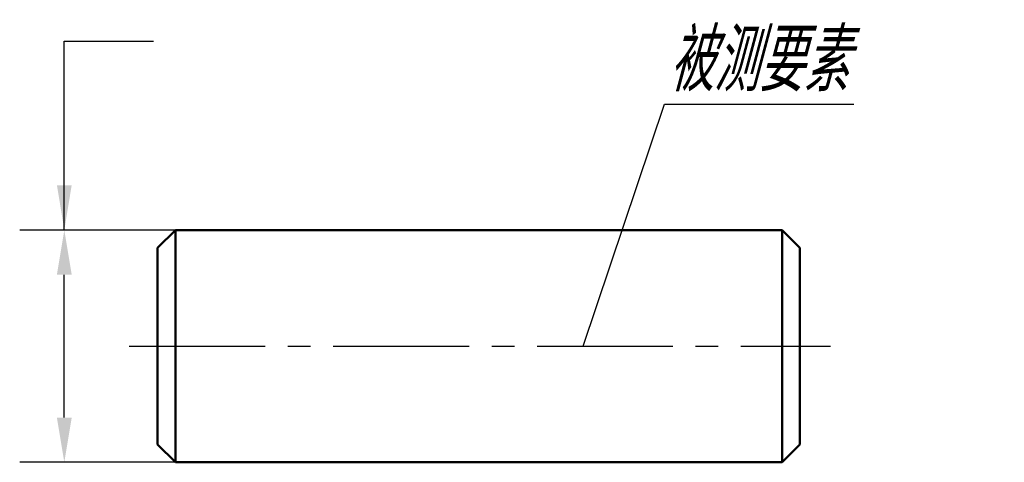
# Model space of a CAD drawing. Header units: millimetres. Extents: x 99.8 to 155, y 186.7 to 211.5.
import ezdxf

# ---------------------------------------------------------------- set-up
doc = ezdxf.new("R2010")
doc.units = ezdxf.units.MM
doc.header["$LTSCALE"] = 0.8
doc.linetypes.add('CENTER2', pattern=[28.575, 19.05, -3.175, 3.175, -3.175])
doc.layers.add('尺寸层', color=221, linetype='Continuous')
doc.layers.add('点画线层', color=3, linetype='CENTER2', lineweight=25)
doc.layers.add('粗实线层', color=1, linetype='Continuous', lineweight=50)
doc.styles.add('工程字体（斜）', font='gbeitc.shx', dxfattribs={"bigfont": 'gbcbig.shx'})
doc.styles.add('工程斜体', font='gbeitc.shx', dxfattribs={"bigfont": 'gbcbig.shx'})
doc.dimstyles.new('gb35', dxfattribs={"dimtxt": 3.5, "dimasz": 2.5, "dimexe": 2.5, "dimexo": 0, "dimgap": 1, "dimtad": 1, "dimdsep": 46, "dimtxsty": '工程字体（斜）', "dimcen": 0, "dimadec": 0, "dimazin": 0, "dimtfac": 1, "dimtmove": 0, "dimatfit": 3, "dimfxl": 0, "dimarcsym": 0})

# ---------------------------------------------------------------- blocks, each defined once
blk = doc.blocks.new('*D13')
at = {"layer": 'Defpoints', "color": 0, "ltscale": 0.5}
for p in [(102.331, 199.74), (108.554, 199.74), (108.554, 186.74)]:
    blk.add_point(p, dxfattribs=at)
at = {"layer": '尺寸层', "color": 0, "lineweight": -2, "ltscale": 0.5}
for p, q in [((108.554, 199.74), (99.831, 199.74)), ((102.331, 189.24), (102.331, 197.24)), ((108.554, 186.74), (99.831, 186.74))]:
    blk.add_line(p, q, dxfattribs=at)
at = {"layer": '尺寸层', "color": 0, "ltscale": 0.5}
for points in [[(101.915, 197.24), (102.748, 197.24), (102.331, 199.74)], [(101.915, 189.24), (102.748, 189.24), (102.331, 186.74)]]:
    blk.add_solid(points, dxfattribs=at)
blk = doc.blocks.new('df')
at = {"layer": '尺寸层', "color": 7, "ltscale": 0.5}
for p, q in [((14.71, -11.106), (19.27, 2.437)), ((19.27, 2.437), (29.869, 2.437))]:
    blk.add_line(p, q, dxfattribs=at)
at = {"layer": '点画线层', "color": 7, "ltscale": 0.5}
blk.add_line((-10.741, -11.106), (28.557, -11.106), dxfattribs=at)
at = {"layer": '粗实线层', "color": 7, "ltscale": 0.5}
for p, q in [((-9.148, -5.606), (-8.148, -4.606)), ((-8.148, -4.606), (25.852, -4.606)), ((-8.148, -4.606), (-8.148, -17.606)), ((25.852, -4.606), (26.852, -5.606)), ((25.852, -4.606), (25.852, -17.606)), ((-9.148, -5.606), (-9.148, -16.606)), ((26.852, -5.606), (26.852, -16.606)), ((-9.148, -16.606), (-8.148, -17.606)), ((26.852, -16.606), (25.852, -17.606)), ((-8.148, -17.606), (25.852, -17.606))]:
    blk.add_line(p, q, dxfattribs=at)
at = {"layer": '尺寸层', "color": 7, "ltscale": 0.5, "insert": (19.449, 6.659), "char_height": 3.5, "width": 10.33907, "attachment_point": 1, "style": '工程斜体'}
blk.add_mtext('被测要素', dxfattribs=at)
at = {"layer": '尺寸层', "color": 7, "ltscale": 0.5}
dim = blk.add_linear_dim(base=(-14.37, -4.606), p1=(-8.148, -17.606), p2=(-8.148, -4.606), angle=90, text=' ', dimstyle='gb35', dxfattribs=at)
dim.commit()
dim.dimension.update_dxf_attribs({"geometry": '*D13', "text_midpoint": (-14.37, -11.106), "insert": (-116.702, -204.346)})
blk.add_leader([(-14.37, -4.606), (-14.37, 5.969), (-9.37, 5.969)], dimstyle='gb35', override={"dimgap": 1, "dimtad": 0}, dxfattribs=at)

msp = doc.modelspace()

# ---------------------------------------------------------------- block references
at = {"layer": '尺寸层', "color": 7}
msp.add_blockref('df', (116.702, 204.346), dxfattribs=at)

doc.saveas('drawing.dxf')
